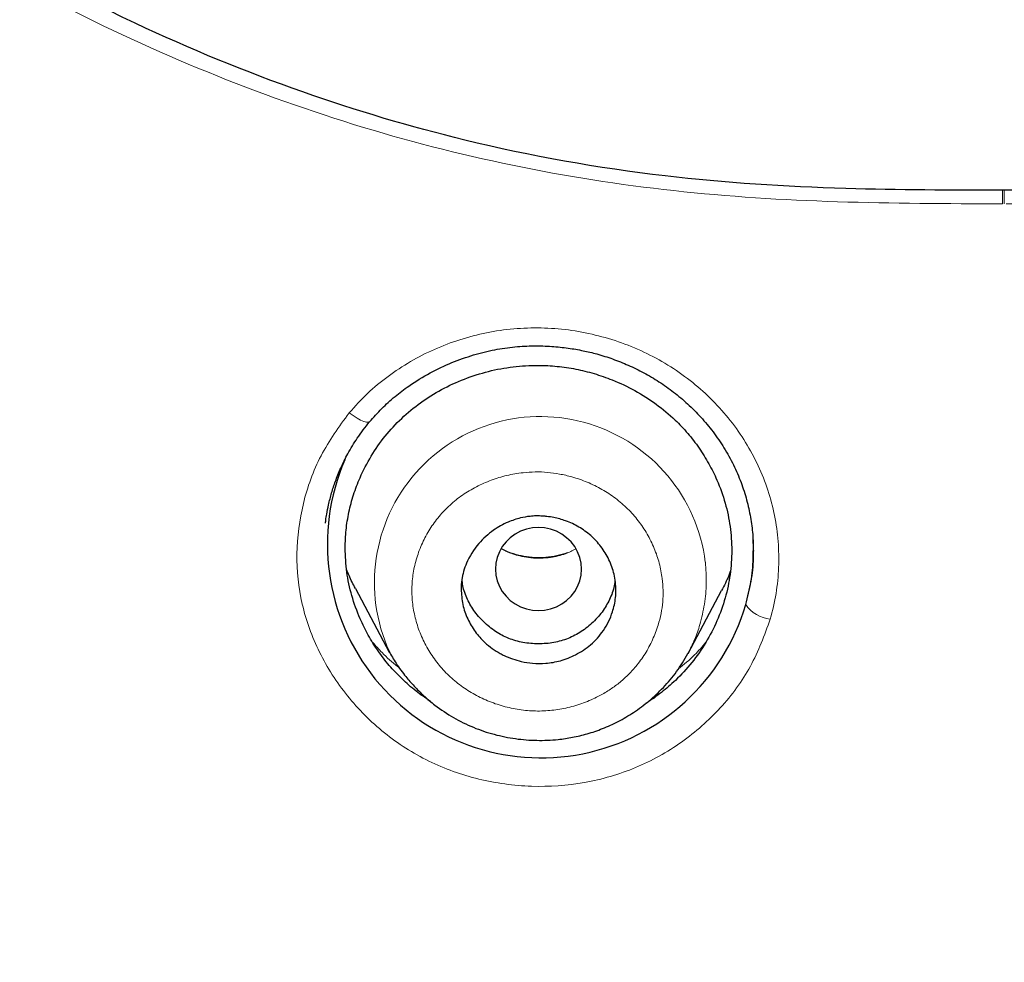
# Model space of a CAD drawing. Header units: millimetres. Extents: x 8 to 830, y 12 to 2106.
# Tile 171 of 256: x 450 to 462, y 1789 to 1800. Entities that reach past the tile are written whole.
import ezdxf

# ---------------------------------------------------------------- set-up
doc = ezdxf.new("R2010")
doc.units = ezdxf.units.MM

msp = doc.modelspace()

# ---------------------------------------------------------------- linework, layer by layer
at = {"color": 8, "linetype": 'Continuous', "lineweight": 0}
for p, q in [((458.788, 1794.091), (458.785, 1794.254)), ((458.788, 1794.091), (458.785, 1794.254)), ((454.579, 1792.88), (454.563, 1792.912))]:
    msp.add_line(p, q, dxfattribs=at)
at = {"color": 7, "linetype": 'Continuous', "lineweight": 30}
for p, q in [((454.165, 1793.65), (454.559, 1792.91)), ((458.033, 1792.896), (458.422, 1793.626)), ((454.563, 1792.912), (454.56, 1792.919)), ((454.481, 1792.854), (454.481, 1792.854)), ((454.481, 1792.854), (454.481, 1792.854)), ((458.111, 1792.835), (458.111, 1792.835)), ((458.111, 1792.835), (458.111, 1792.835))]:
    msp.add_line(p, q, dxfattribs=at)
at = {"color": 8, "linetype": 'Continuous', "lineweight": 0, "flags": 128}
for points in [[(461.688, 1798.124), (461.688, 1798.183), (461.688, 1798.242), (461.688, 1798.287)], [(461.688, 1798.124), (461.688, 1798.183), (461.688, 1798.242), (461.688, 1798.287)], [(454.339, 1795.605), (454.333, 1795.591), (454.317, 1795.584), (454.293, 1795.585), (454.263, 1795.593), (454.225, 1795.609), (454.184, 1795.632), (454.139, 1795.661), (454.093, 1795.694)], [(454.339, 1795.605), (454.333, 1795.591), (454.317, 1795.584), (454.293, 1795.585), (454.263, 1795.593), (454.225, 1795.609), (454.184, 1795.632), (454.139, 1795.661), (454.093, 1795.694)]]:
    msp.add_lwpolyline(points, dxfattribs=at)
at = {"color": 7, "linetype": 'Continuous', "lineweight": 30, "flags": 128}
msp.add_lwpolyline([(456.794, 1793.877), (456.789, 1793.946), (456.774, 1794.013), (456.749, 1794.077), (456.715, 1794.138), (456.672, 1794.193), (456.621, 1794.242), (456.564, 1794.283), (456.502, 1794.316), (456.435, 1794.34), (456.365, 1794.355), (456.294, 1794.36), (456.223, 1794.355), (456.153, 1794.34), (456.086, 1794.316), (456.024, 1794.283), (455.966, 1794.242), (455.916, 1794.193), (455.873, 1794.138), (455.839, 1794.077), (455.814, 1794.013), (455.799, 1793.946), (455.794, 1793.877), (455.799, 1793.808), (455.814, 1793.741), (455.839, 1793.676), (455.873, 1793.616), (455.916, 1793.561), (455.966, 1793.512), (456.024, 1793.471), (456.086, 1793.438), (456.153, 1793.413), (456.223, 1793.399), (456.294, 1793.394), (456.365, 1793.399), (456.435, 1793.413), (456.502, 1793.438), (456.564, 1793.471), (456.621, 1793.512), (456.672, 1793.561), (456.715, 1793.616), (456.749, 1793.676), (456.774, 1793.741), (456.789, 1793.808), (456.794, 1793.877)], dxfattribs=at)
at = {"color": 8, "linetype": 'Continuous', "lineweight": 0}
for centre, radius, start, end in [((456.317, 1793.72), 1.931, 7.0804, 204.4975), ((459.024, 1793.68), 0.386, 213.858, 264.7107)]:
    msp.add_arc(centre, radius, start, end, dxfattribs=at)
at = {"color": 7, "linetype": 'Continuous', "lineweight": 30}
msp.add_arc((456.322, 1794.165), 2.483, 156.7024, 343.6047, dxfattribs=at)
for points, knots in [([(510.735, 1777.283), (511.196, 1778.511), (512.114, 1780.956), (513.098, 1784.726), (513.872, 1788.507), (514.456, 1792.3), (514.943, 1796.485), (515.298, 1801.065), (515.507, 1806.03), (515.602, 1811.577), (515.593, 1817.706), (515.581, 1824.436), (515.477, 1831.185), (515.158, 1837.963), (514.614, 1843.619), (513.944, 1848.142), (513.279, 1851.54), (512.399, 1854.924), (511.244, 1858.268), (509.826, 1861.345), (508.149, 1864.109), (506.256, 1866.524), (504.046, 1868.669), (501.607, 1870.523), (499.025, 1872.121), (495.903, 1873.724), (492.217, 1875.246), (487.967, 1876.614), (483.651, 1877.697), (479.286, 1878.524), (474.885, 1879.093), (470.474, 1879.417), (466.081, 1879.544), (461.71, 1879.555), (457.339, 1879.543), (452.947, 1879.415), (448.536, 1879.093), (444.134, 1878.525), (439.769, 1877.697), (435.453, 1876.616), (431.203, 1875.245), (427.517, 1873.725), (424.396, 1872.122), (421.813, 1870.525), (419.375, 1868.669), (417.164, 1866.525), (415.271, 1864.109), (413.594, 1861.345), (412.176, 1858.269), (411.021, 1854.924), (410.141, 1851.54), (409.476, 1848.142), (408.806, 1843.619), (408.262, 1837.963), (407.943, 1831.185), (407.839, 1824.437), (407.828, 1817.706), (407.817, 1811.126), (407.941, 1804.673), (408.288, 1798.348), (408.866, 1792.889), (409.585, 1788.305), (410.354, 1784.591), (411.329, 1780.89), (412.232, 1778.489), (412.686, 1777.283)], [0, 0, 0, 0, 0.01422, 0.028301, 0.042283, 0.056188, 0.070046, 0.088148, 0.106186, 0.124159, 0.148558, 0.172923, 0.197399, 0.221993, 0.24671, 0.259145, 0.27167, 0.284302, 0.297067, 0.309991, 0.320883, 0.3319, 0.342924, 0.353811, 0.364567, 0.375221, 0.391058, 0.40678, 0.422432, 0.438055, 0.453668, 0.469227, 0.484683, 0.500001, 0.515318, 0.530774, 0.546334, 0.561944, 0.577571, 0.59322, 0.608942, 0.624779, 0.635434, 0.646191, 0.657076, 0.668103, 0.679114, 0.690014, 0.702933, 0.7157, 0.728331, 0.740856, 0.753291, 0.778008, 0.802602, 0.827078, 0.851444, 0.875842, 0.898728, 0.921719, 0.944802, 0.958463, 0.9722, 0.986034, 1, 1, 1, 1]), ([(510.735, 1777.283), (511.196, 1778.511), (512.114, 1780.956), (513.098, 1784.726), (513.872, 1788.507), (514.456, 1792.3), (514.943, 1796.485), (515.298, 1801.065), (515.507, 1806.03), (515.602, 1811.577), (515.593, 1817.706), (515.581, 1824.436), (515.477, 1831.185), (515.158, 1837.963), (514.614, 1843.619), (513.944, 1848.142), (513.279, 1851.54), (512.399, 1854.924), (511.244, 1858.268), (509.826, 1861.345), (508.149, 1864.109), (506.256, 1866.524), (504.046, 1868.669), (501.607, 1870.523), (499.025, 1872.121), (495.903, 1873.724), (492.217, 1875.246), (487.967, 1876.614), (483.651, 1877.697), (479.286, 1878.524), (474.885, 1879.093), (470.474, 1879.417), (466.081, 1879.544), (461.71, 1879.555), (457.339, 1879.543), (452.947, 1879.415), (448.536, 1879.093), (444.134, 1878.525), (439.769, 1877.697), (435.453, 1876.616), (431.203, 1875.245), (427.517, 1873.725), (424.396, 1872.122), (421.813, 1870.525), (419.375, 1868.669), (417.164, 1866.525), (415.271, 1864.109), (413.594, 1861.345), (412.176, 1858.269), (411.021, 1854.924), (410.141, 1851.54), (409.476, 1848.142), (408.806, 1843.619), (408.262, 1837.963), (407.943, 1831.185), (407.839, 1824.437), (407.828, 1817.706), (407.817, 1811.126), (407.941, 1804.673), (408.288, 1798.348), (408.866, 1792.889), (409.585, 1788.305), (410.354, 1784.591), (411.329, 1780.89), (412.232, 1778.489), (412.686, 1777.283)], [0, 0, 0, 0, 0.01422, 0.028301, 0.042283, 0.056188, 0.070046, 0.088148, 0.106186, 0.124159, 0.148558, 0.172923, 0.197399, 0.221993, 0.24671, 0.259145, 0.27167, 0.284302, 0.297067, 0.309991, 0.320883, 0.3319, 0.342924, 0.353811, 0.364567, 0.375221, 0.391058, 0.40678, 0.422432, 0.438055, 0.453668, 0.469227, 0.484683, 0.500001, 0.515318, 0.530774, 0.546334, 0.561944, 0.577571, 0.59322, 0.608942, 0.624779, 0.635434, 0.646191, 0.657076, 0.668103, 0.679114, 0.690014, 0.702933, 0.7157, 0.728331, 0.740856, 0.753291, 0.778008, 0.802602, 0.827078, 0.851444, 0.875842, 0.898728, 0.921719, 0.944802, 0.958463, 0.9722, 0.986034, 1, 1, 1, 1]), ([(509.342, 1777.405), (509.718, 1778.392), (510.47, 1780.366), (511.332, 1783.407), (512.046, 1786.476), (512.617, 1789.571), (513.077, 1792.68), (513.51, 1796.392), (513.859, 1800.711), (514.082, 1805.632), (514.182, 1810.777), (514.188, 1816.142), (514.173, 1821.731), (514.115, 1827.323), (513.942, 1832.92), (513.588, 1838.517), (513.084, 1843.169), (512.519, 1846.875), (511.991, 1849.641), (511.334, 1852.386), (510.519, 1855.094), (509.512, 1857.746), (508.383, 1860.098), (507.165, 1862.141), (505.916, 1863.888), (504.502, 1865.514), (502.758, 1867.162), (500.656, 1868.771), (498.205, 1870.302), (495.467, 1871.725), (492.454, 1873.021), (489.178, 1874.177), (485.839, 1875.143), (482.453, 1875.939), (478.747, 1876.63), (474.722, 1877.159), (470.387, 1877.487), (466.047, 1877.618), (461.711, 1877.632), (457.374, 1877.617), (453.033, 1877.484), (448.697, 1877.159), (444.672, 1876.63), (440.967, 1875.94), (437.582, 1875.144), (434.243, 1874.177), (430.966, 1873.02), (427.952, 1871.725), (425.215, 1870.302), (422.765, 1868.771), (420.664, 1867.161), (418.919, 1865.515), (417.506, 1863.888), (416.255, 1862.141), (415.039, 1860.097), (413.909, 1857.746), (412.902, 1855.094), (412.087, 1852.386), (411.43, 1849.642), (410.902, 1846.875), (410.337, 1843.17), (409.833, 1838.517), (409.479, 1832.921), (409.306, 1827.324), (409.248, 1821.731), (409.233, 1816.142), (409.239, 1810.852), (409.333, 1805.856), (409.537, 1801.159), (409.896, 1796.466), (410.376, 1792.367), (410.925, 1788.863), (411.488, 1785.949), (412.182, 1783.059), (413.011, 1780.196), (413.722, 1778.336), (414.078, 1777.405)], [0, 0, 0, 0, 0.011709, 0.0234, 0.035079, 0.046745, 0.058401, 0.070053, 0.08835, 0.106637, 0.124908, 0.145647, 0.166375, 0.187119, 0.207887, 0.228673, 0.249479, 0.259892, 0.270315, 0.28075, 0.291198, 0.301658, 0.31213, 0.319994, 0.327864, 0.335737, 0.343609, 0.354092, 0.364563, 0.37502, 0.38755, 0.400066, 0.41258, 0.425091, 0.437599, 0.45323, 0.468841, 0.484431, 0.499999, 0.515569, 0.531166, 0.546782, 0.562408, 0.574915, 0.587424, 0.599934, 0.612454, 0.624987, 0.635443, 0.645912, 0.656393, 0.664263, 0.672136, 0.680006, 0.687871, 0.698343, 0.708803, 0.71925, 0.729685, 0.740108, 0.750521, 0.771326, 0.792113, 0.81288, 0.833624, 0.854353, 0.875091, 0.892532, 0.909986, 0.927451, 0.944927, 0.955919, 0.966921, 0.977933, 0.988958, 1, 1, 1, 1]), ([(509.342, 1777.405), (509.718, 1778.392), (510.47, 1780.366), (511.332, 1783.407), (512.046, 1786.476), (512.617, 1789.571), (513.077, 1792.68), (513.51, 1796.392), (513.859, 1800.711), (514.082, 1805.632), (514.182, 1810.777), (514.188, 1816.142), (514.173, 1821.731), (514.115, 1827.323), (513.942, 1832.92), (513.588, 1838.517), (513.084, 1843.169), (512.519, 1846.875), (511.991, 1849.641), (511.334, 1852.386), (510.519, 1855.094), (509.512, 1857.746), (508.383, 1860.098), (507.165, 1862.141), (505.916, 1863.888), (504.502, 1865.514), (502.758, 1867.162), (500.656, 1868.771), (498.205, 1870.302), (495.467, 1871.725), (492.454, 1873.021), (489.178, 1874.177), (485.839, 1875.143), (482.453, 1875.939), (478.747, 1876.63), (474.722, 1877.159), (470.387, 1877.487), (466.047, 1877.618), (461.711, 1877.632), (457.374, 1877.617), (453.033, 1877.484), (448.697, 1877.159), (444.672, 1876.63), (440.967, 1875.94), (437.582, 1875.144), (434.243, 1874.177), (430.966, 1873.02), (427.952, 1871.725), (425.215, 1870.302), (422.765, 1868.771), (420.664, 1867.161), (418.919, 1865.515), (417.506, 1863.888), (416.255, 1862.141), (415.039, 1860.097), (413.909, 1857.746), (412.902, 1855.094), (412.087, 1852.386), (411.43, 1849.642), (410.902, 1846.875), (410.337, 1843.17), (409.833, 1838.517), (409.479, 1832.921), (409.306, 1827.324), (409.248, 1821.731), (409.233, 1816.142), (409.239, 1810.852), (409.333, 1805.856), (409.537, 1801.159), (409.896, 1796.466), (410.376, 1792.367), (410.925, 1788.863), (411.488, 1785.949), (412.182, 1783.059), (413.011, 1780.196), (413.722, 1778.336), (414.078, 1777.405)], [0, 0, 0, 0, 0.011709, 0.0234, 0.035079, 0.046745, 0.058401, 0.070053, 0.08835, 0.106637, 0.124908, 0.145647, 0.166375, 0.187119, 0.207887, 0.228673, 0.249479, 0.259892, 0.270315, 0.28075, 0.291198, 0.301658, 0.31213, 0.319994, 0.327864, 0.335737, 0.343609, 0.354092, 0.364563, 0.37502, 0.38755, 0.400066, 0.41258, 0.425091, 0.437599, 0.45323, 0.468841, 0.484431, 0.499999, 0.515569, 0.531166, 0.546782, 0.562408, 0.574915, 0.587424, 0.599934, 0.612454, 0.624987, 0.635443, 0.645912, 0.656393, 0.664263, 0.672136, 0.680006, 0.687871, 0.698343, 0.708803, 0.71925, 0.729685, 0.740108, 0.750521, 0.771326, 0.792113, 0.81288, 0.833624, 0.854353, 0.875091, 0.892532, 0.909986, 0.927451, 0.944927, 0.955919, 0.966921, 0.977933, 0.988958, 1, 1, 1, 1]), ([(461.71, 1876.725), (459.784, 1876.719), (455.935, 1876.707), (450.167, 1876.421), (444.906, 1875.774), (440.169, 1874.856), (435.962, 1873.771), (431.845, 1872.41), (428.301, 1870.9), (425.325, 1869.325), (422.897, 1867.771), (420.637, 1865.993), (418.61, 1863.96), (416.866, 1861.693), (415.304, 1859.086), (413.966, 1856.162), (412.868, 1852.965), (412.03, 1849.723), (411.394, 1846.461), (410.755, 1842.089), (410.234, 1836.589), (409.939, 1829.959), (409.858, 1823.313), (409.862, 1816.661), (409.876, 1810.844), (409.989, 1805.861), (410.175, 1801.713), (410.481, 1797.567), (410.938, 1793.43), (411.563, 1789.313), (412.42, 1785.241), (413.517, 1781.214), (414.571, 1778.631), (415.1, 1777.336)], [0, 0, 0, 0, 0.041855, 0.08362, 0.125415, 0.156959, 0.188537, 0.219976, 0.251431, 0.272568, 0.293656, 0.314639, 0.33578, 0.356911, 0.377922, 0.403277, 0.42848, 0.45338, 0.478142, 0.502858, 0.552306, 0.601886, 0.651609, 0.701376, 0.751127, 0.782208, 0.813287, 0.844384, 0.875537, 0.906709, 0.937788, 0.968814, 1, 1, 1, 1]), ([(508.32, 1777.336), (508.798, 1778.495), (509.754, 1780.813), (510.788, 1784.423), (511.617, 1788.08), (512.246, 1791.776), (512.776, 1795.87), (513.17, 1800.359), (513.417, 1805.242), (513.545, 1810.726), (513.559, 1816.809), (513.561, 1823.49), (513.474, 1830.172), (513.167, 1836.849), (512.631, 1842.404), (511.967, 1846.826), (511.302, 1850.116), (510.432, 1853.356), (509.307, 1856.526), (507.943, 1859.411), (506.36, 1861.974), (504.598, 1864.196), (502.559, 1866.182), (500.302, 1867.929), (497.884, 1869.447), (494.921, 1870.991), (491.395, 1872.473), (487.31, 1873.812), (483.151, 1874.878), (478.924, 1875.692), (474.644, 1876.259), (470.335, 1876.586), (466.021, 1876.715), (463.147, 1876.722), (461.71, 1876.725)], [0, 0, 0, 0, 0.027961, 0.055896, 0.083926, 0.111994, 0.13998, 0.176562, 0.213145, 0.249758, 0.299733, 0.349715, 0.399667, 0.449587, 0.499558, 0.524633, 0.549704, 0.574672, 0.599627, 0.624766, 0.645672, 0.666497, 0.687479, 0.708392, 0.729201, 0.750078, 0.781476, 0.812638, 0.843742, 0.874921, 0.906237, 0.937548, 0.968776, 1, 1, 1, 1]), ([(461.71, 1876.622), (459.773, 1876.616), (455.903, 1876.604), (450.104, 1876.313), (444.815, 1875.656), (440.054, 1874.726), (435.827, 1873.625), (431.692, 1872.245), (428.137, 1870.71), (425.155, 1869.108), (422.728, 1867.526), (420.475, 1865.714), (418.469, 1863.641), (416.75, 1861.337), (415.217, 1858.695), (413.911, 1855.743), (412.846, 1852.527), (412.036, 1849.278), (411.423, 1846.017), (410.808, 1841.657), (410.309, 1836.18), (410.03, 1829.586), (409.958, 1822.982), (409.961, 1816.372), (409.978, 1810.591), (410.096, 1805.639), (410.286, 1801.52), (410.596, 1797.409), (411.054, 1793.307), (411.681, 1789.219), (412.539, 1785.169), (413.635, 1781.17), (414.685, 1778.609), (415.209, 1777.329)], [0, 0, 0, 0, 0.042133, 0.084172, 0.12624, 0.157991, 0.189772, 0.221412, 0.253078, 0.274358, 0.295572, 0.316692, 0.337987, 0.359238, 0.380387, 0.405921, 0.431187, 0.456106, 0.480854, 0.505526, 0.554819, 0.604169, 0.653612, 0.70311, 0.752631, 0.783561, 0.81446, 0.845339, 0.876228, 0.907207, 0.938215, 0.96912, 1, 1, 1, 1]), ([(508.211, 1777.329), (508.692, 1778.491), (509.652, 1780.811), (510.687, 1784.424), (511.517, 1788.082), (512.147, 1791.781), (512.677, 1795.88), (513.071, 1800.374), (513.318, 1805.258), (513.446, 1810.741), (513.458, 1816.821), (513.461, 1823.5), (513.374, 1830.177), (513.066, 1836.846), (512.531, 1842.387), (511.87, 1846.799), (511.205, 1850.089), (510.333, 1853.335), (509.204, 1856.508), (507.839, 1859.389), (506.256, 1861.945), (504.496, 1864.158), (502.459, 1866.135), (500.205, 1867.872), (497.79, 1869.383), (494.834, 1870.919), (491.316, 1872.393), (487.241, 1873.725), (483.093, 1874.785), (478.877, 1875.596), (474.608, 1876.159), (470.312, 1876.484), (466.01, 1876.612), (463.143, 1876.619), (461.71, 1876.622)], [0, 0, 0, 0, 0.02807, 0.056049, 0.084097, 0.11222, 0.14029, 0.176957, 0.213595, 0.25024, 0.300239, 0.350256, 0.400249, 0.450165, 0.500053, 0.525046, 0.550147, 0.575233, 0.600252, 0.625384, 0.646253, 0.667044, 0.687993, 0.70887, 0.729645, 0.750488, 0.781834, 0.812944, 0.843996, 0.875125, 0.90639, 0.93765, 0.968827, 1, 1, 1, 1]), ([(461.704, 1798.281), (461.092, 1798.282), (459.778, 1798.286), (457.676, 1798.416), (455.557, 1798.794), (453.497, 1799.41), (451.966, 1800.037), (450.802, 1800.615), (450.006, 1801.056), (449.213, 1801.554), (448.434, 1802.115), (447.473, 1802.922), (446.415, 1804.067), (445.65, 1805.277), (445.209, 1806.201), (444.974, 1806.774), (444.769, 1807.361), (444.593, 1807.959), (444.442, 1808.564), (444.24, 1809.553), (444.063, 1810.856), (443.957, 1812.395), (443.919, 1813.707), (443.91, 1814.791), (443.91, 1815.65), (443.911, 1816.517), (443.912, 1817.624), (443.926, 1818.774), (443.962, 1819.832), (444.007, 1820.667), (444.079, 1821.576), (444.19, 1822.555), (444.401, 1823.896), (444.793, 1825.514), (445.427, 1826.997), (446.061, 1828.036), (446.578, 1828.724), (447.134, 1829.334), (447.985, 1830.119), (449.222, 1830.983), (450.696, 1831.739), (452.029, 1832.287), (453.19, 1832.684), (454.697, 1833.106), (456.638, 1833.493), (459.099, 1833.718), (460.815, 1833.72), (461.71, 1833.721)], [0, 0, 0, 0, 0.030692, 0.065833, 0.105376, 0.138213, 0.173522, 0.188326, 0.203587, 0.219331, 0.235494, 0.252028, 0.282784, 0.314237, 0.324772, 0.335378, 0.346049, 0.356773, 0.367529, 0.378291, 0.408931, 0.435507, 0.458141, 0.47686, 0.491661, 0.502546, 0.521671, 0.548765, 0.561853, 0.576232, 0.591884, 0.608795, 0.626956, 0.661762, 0.694208, 0.70943, 0.724126, 0.738214, 0.751606, 0.783168, 0.814535, 0.835268, 0.855911, 0.876391, 0.914064, 0.955166, 1, 1, 1, 1]), ([(461.71, 1833.721), (462.107, 1833.72), (462.952, 1833.72), (464.297, 1833.692), (465.791, 1833.594), (467.419, 1833.373), (469.142, 1833.005), (470.9, 1832.477), (472.283, 1831.926), (473.286, 1831.445), (473.937, 1831.094), (474.567, 1830.711), (475.173, 1830.29), (475.924, 1829.692), (476.833, 1828.787), (477.612, 1827.674), (478.169, 1826.586), (478.546, 1825.636), (478.853, 1824.595), (479.125, 1823.305), (479.323, 1821.855), (479.439, 1820.341), (479.489, 1819.023), (479.505, 1817.907), (479.509, 1816.992), (479.509, 1816.258), (479.51, 1815.553), (479.509, 1814.725), (479.502, 1813.875), (479.482, 1813.069), (479.455, 1812.369), (479.409, 1811.607), (479.336, 1810.784), (479.226, 1809.899), (479.023, 1808.694), (478.64, 1807.206), (478.074, 1805.85), (477.522, 1804.896), (477.107, 1804.286), (476.649, 1803.705), (476.151, 1803.157), (475.227, 1802.273), (473.782, 1801.228), (471.815, 1800.183), (469.882, 1799.396), (467.843, 1798.79), (465.741, 1798.416), (463.643, 1798.285), (462.326, 1798.282), (461.708, 1798.281)], [0, 0, 0, 0, 0.019878, 0.04234, 0.067387, 0.094843, 0.124674, 0.155847, 0.187133, 0.199647, 0.212122, 0.224583, 0.237068, 0.249629, 0.273521, 0.302378, 0.318791, 0.336257, 0.354814, 0.374579, 0.404015, 0.430122, 0.452774, 0.471954, 0.487673, 0.499935, 0.509825, 0.524119, 0.54281, 0.553799, 0.565878, 0.579047, 0.593306, 0.608668, 0.62516, 0.656514, 0.687831, 0.700344, 0.712895, 0.725456, 0.737999, 0.750493, 0.790217, 0.827487, 0.86238, 0.894844, 0.934045, 0.969061, 1, 1, 1, 1]), ([(454.329, 1795.588), (454.376, 1795.641), (454.468, 1795.745), (454.622, 1795.884), (454.808, 1796.026), (455.028, 1796.161), (455.281, 1796.281), (455.533, 1796.369), (455.779, 1796.43), (456.014, 1796.464), (456.237, 1796.475), (456.444, 1796.469), (456.635, 1796.449), (456.809, 1796.419), (456.982, 1796.377), (457.157, 1796.322), (457.34, 1796.249), (457.521, 1796.161), (457.697, 1796.057), (457.868, 1795.936), (458.031, 1795.799), (458.185, 1795.644), (458.327, 1795.474), (458.454, 1795.288), (458.564, 1795.09), (458.651, 1794.887), (458.717, 1794.683), (458.761, 1794.481), (458.788, 1794.281), (458.791, 1794.149), (458.792, 1794.084)], [0, 0, 0, 0, 0.035476, 0.069873, 0.103219, 0.151271, 0.196986, 0.240359, 0.281389, 0.319853, 0.355701, 0.389027, 0.41989, 0.448321, 0.474336, 0.505761, 0.537338, 0.569924, 0.603295, 0.637452, 0.672442, 0.708311, 0.745104, 0.782873, 0.821003, 0.858474, 0.895037, 0.930763, 0.965727, 1, 1, 1, 1]), ([(454.329, 1795.588), (454.376, 1795.641), (454.468, 1795.745), (454.622, 1795.884), (454.808, 1796.026), (455.028, 1796.161), (455.281, 1796.281), (455.533, 1796.369), (455.779, 1796.43), (456.014, 1796.464), (456.237, 1796.475), (456.444, 1796.469), (456.635, 1796.449), (456.809, 1796.419), (456.982, 1796.377), (457.157, 1796.322), (457.34, 1796.249), (457.521, 1796.161), (457.697, 1796.057), (457.868, 1795.936), (458.031, 1795.799), (458.185, 1795.644), (458.327, 1795.474), (458.454, 1795.288), (458.564, 1795.09), (458.651, 1794.887), (458.717, 1794.683), (458.761, 1794.481), (458.788, 1794.281), (458.791, 1794.149), (458.792, 1794.084)], [0, 0, 0, 0, 0.035476, 0.069873, 0.103219, 0.151271, 0.196986, 0.240359, 0.281389, 0.319853, 0.355701, 0.389027, 0.41989, 0.448321, 0.474336, 0.505761, 0.537338, 0.569924, 0.603295, 0.637452, 0.672442, 0.708311, 0.745104, 0.782873, 0.821003, 0.858474, 0.895037, 0.930763, 0.965727, 1, 1, 1, 1]), ([(454.046, 1794.122), (454.048, 1794.192), (454.052, 1794.332), (454.087, 1794.539), (454.14, 1794.743), (454.224, 1794.963), (454.343, 1795.193), (454.505, 1795.426), (454.699, 1795.634), (454.919, 1795.816), (455.164, 1795.97), (455.43, 1796.092), (455.709, 1796.181), (455.998, 1796.235), (456.266, 1796.25), (456.51, 1796.238), (456.728, 1796.206), (456.942, 1796.153), (457.174, 1796.072), (457.418, 1795.957), (457.664, 1795.8), (457.868, 1795.63), (458.032, 1795.456), (458.163, 1795.286), (458.277, 1795.104), (458.382, 1794.891), (458.47, 1794.647), (458.528, 1794.372), (458.547, 1794.093), (458.528, 1793.814), (458.47, 1793.539), (458.374, 1793.273), (458.245, 1793.021), (458.082, 1792.788), (457.906, 1792.595), (457.725, 1792.442), (457.609, 1792.354), (457.545, 1792.318), (457.543, 1792.317)], [0, 0, 0, 0, 0.023662, 0.047626, 0.071428, 0.095199, 0.127318, 0.158869, 0.190402, 0.222054, 0.253614, 0.285623, 0.317654, 0.349209, 0.380829, 0.40451, 0.428124, 0.451904, 0.47608, 0.507764, 0.53964, 0.571255, 0.594902, 0.618873, 0.642697, 0.666469, 0.698625, 0.730179, 0.761686, 0.793352, 0.824913, 0.856913, 0.888952, 0.920507, 0.952126, 0.975815, 0.99943, 1, 1, 1, 1]), ([(454.046, 1794.122), (454.048, 1794.192), (454.052, 1794.332), (454.087, 1794.539), (454.14, 1794.743), (454.224, 1794.963), (454.343, 1795.193), (454.505, 1795.426), (454.699, 1795.634), (454.919, 1795.816), (455.164, 1795.97), (455.43, 1796.092), (455.709, 1796.181), (455.998, 1796.235), (456.266, 1796.25), (456.51, 1796.238), (456.728, 1796.206), (456.942, 1796.153), (457.174, 1796.072), (457.418, 1795.957), (457.664, 1795.8), (457.868, 1795.63), (458.032, 1795.456), (458.163, 1795.286), (458.277, 1795.104), (458.382, 1794.891), (458.47, 1794.647), (458.528, 1794.372), (458.547, 1794.093), (458.528, 1793.814), (458.47, 1793.539), (458.374, 1793.273), (458.245, 1793.021), (458.082, 1792.788), (457.906, 1792.595), (457.725, 1792.442), (457.609, 1792.354), (457.545, 1792.318), (457.543, 1792.317)], [0, 0, 0, 0, 0.023662, 0.047626, 0.071428, 0.095199, 0.127318, 0.158869, 0.190402, 0.222054, 0.253614, 0.285623, 0.317654, 0.349209, 0.380829, 0.40451, 0.428124, 0.451904, 0.47608, 0.507764, 0.53964, 0.571255, 0.594902, 0.618873, 0.642697, 0.666469, 0.698625, 0.730179, 0.761686, 0.793352, 0.824913, 0.856913, 0.888952, 0.920507, 0.952126, 0.975815, 0.99943, 1, 1, 1, 1]), ([(453.816, 1794.409), (453.816, 1794.414), (453.818, 1794.425), (453.822, 1794.461), (453.833, 1794.528), (453.854, 1794.635), (453.887, 1794.762), (453.933, 1794.905), (453.995, 1795.057), (454.078, 1795.226), (454.187, 1795.408), (454.28, 1795.526), (454.329, 1795.588)], [0, 0, 0, 0, 0.013168, 0.032625, 0.091009, 0.175739, 0.287025, 0.395269, 0.520637, 0.663164, 0.822904, 1, 1, 1, 1]), ([(453.816, 1794.409), (453.816, 1794.414), (453.818, 1794.425), (453.822, 1794.461), (453.833, 1794.528), (453.854, 1794.635), (453.887, 1794.762), (453.933, 1794.905), (453.995, 1795.057), (454.078, 1795.226), (454.187, 1795.408), (454.28, 1795.526), (454.329, 1795.588)], [0, 0, 0, 0, 0.013168, 0.032625, 0.091009, 0.175739, 0.287025, 0.395269, 0.520637, 0.663164, 0.822904, 1, 1, 1, 1]), ([(455.394, 1793.644), (455.395, 1793.68), (455.398, 1793.749), (455.421, 1793.85), (455.473, 1793.998), (455.582, 1794.17), (455.756, 1794.327), (455.925, 1794.422), (456.071, 1794.471), (456.181, 1794.49), (456.25, 1794.495), (456.282, 1794.495), (456.3, 1794.495), (456.32, 1794.494), (456.353, 1794.493), (456.404, 1794.488), (456.492, 1794.474), (456.619, 1794.439), (456.766, 1794.37), (456.907, 1794.269), (457.026, 1794.14), (457.119, 1793.987), (457.179, 1793.816), (457.197, 1793.665), (457.191, 1793.546), (457.177, 1793.461), (457.142, 1793.329), (457.06, 1793.163), (456.91, 1792.994), (456.735, 1792.878), (456.556, 1792.808), (456.385, 1792.777), (456.231, 1792.777), (456.067, 1792.804), (455.941, 1792.848), (455.832, 1792.904), (455.754, 1792.953), (455.653, 1793.034), (455.552, 1793.148), (455.465, 1793.298), (455.406, 1793.465), (455.398, 1793.584), (455.394, 1793.644)], [0, 0, 0, 0, 0.019972, 0.039009, 0.057374, 0.107125, 0.149349, 0.184204, 0.211487, 0.231453, 0.2438, 0.248169, 0.248695, 0.253593, 0.258528, 0.266368, 0.280581, 0.30626, 0.336357, 0.367093, 0.398831, 0.431358, 0.464683, 0.498969, 0.515265, 0.531239, 0.54694, 0.59135, 0.632235, 0.669849, 0.704017, 0.734598, 0.761903, 0.785626, 0.822862, 0.832169, 0.851743, 0.871811, 0.902374, 0.934025, 0.966479, 1, 1, 1, 1]), ([(455.037, 1792.339), (454.98, 1792.378), (454.864, 1792.457), (454.704, 1792.598), (454.556, 1792.754), (454.425, 1792.924), (454.311, 1793.106), (454.206, 1793.32), (454.118, 1793.566), (454.057, 1793.842), (454.05, 1794.029), (454.046, 1794.122)], [0, 0, 0, 0, 0.094932, 0.194847, 0.295306, 0.395137, 0.495319, 0.596826, 0.732507, 0.866115, 1, 1, 1, 1]), ([(455.037, 1792.339), (454.98, 1792.378), (454.864, 1792.457), (454.704, 1792.598), (454.556, 1792.754), (454.425, 1792.924), (454.311, 1793.106), (454.206, 1793.32), (454.118, 1793.566), (454.057, 1793.842), (454.05, 1794.029), (454.046, 1794.122)], [0, 0, 0, 0, 0.094932, 0.194847, 0.295306, 0.395137, 0.495319, 0.596826, 0.732507, 0.866115, 1, 1, 1, 1]), ([(456.63, 1794.066), (456.59, 1794.052), (456.508, 1794.026), (456.38, 1794.008), (456.251, 1794.006), (456.124, 1794.02), (456, 1794.052), (455.912, 1794.084), (455.868, 1794.11), (455.862, 1794.114)], [0, 0, 0, 0, 0.163153, 0.326716, 0.48819, 0.647644, 0.805461, 0.972662, 1, 1, 1, 1]), ([(458.703, 1793.464), (458.725, 1793.552), (458.769, 1793.728), (458.793, 1793.939), (458.789, 1794.06), (458.788, 1794.091)], [0, 0, 0, 0, 0.428784, 0.854883, 1, 1, 1, 1]), ([(458.703, 1793.464), (458.725, 1793.552), (458.769, 1793.728), (458.793, 1793.939), (458.789, 1794.06), (458.788, 1794.091)], [0, 0, 0, 0, 0.428784, 0.854883, 1, 1, 1, 1]), ([(458.703, 1793.464), (458.726, 1793.554), (458.77, 1793.731), (458.797, 1793.941), (458.793, 1794.059), (458.793, 1794.088)], [0, 0, 0, 0, 0.438216, 0.865372, 1, 1, 1, 1]), ([(458.703, 1793.464), (458.726, 1793.554), (458.77, 1793.731), (458.797, 1793.941), (458.793, 1794.059), (458.793, 1794.088)], [0, 0, 0, 0, 0.438216, 0.865372, 1, 1, 1, 1]), ([(454.166, 1793.651), (454.139, 1793.701), (454.1, 1793.772), (454.072, 1793.848), (454.063, 1793.872)], [0, 0, 0, 0, 0.689981, 1, 1, 1, 1]), ([(458.524, 1793.85), (458.519, 1793.834), (458.491, 1793.757), (458.452, 1793.684), (458.421, 1793.626)], [0, 0, 0, 0, 0.198804, 1, 1, 1, 1]), ([(457.181, 1793.741), (457.18, 1793.728), (457.175, 1793.66), (457.132, 1793.541), (457.049, 1793.39), (456.933, 1793.258), (456.796, 1793.147), (456.641, 1793.065), (456.471, 1793.017), (456.293, 1793.003), (456.115, 1793.018), (455.945, 1793.066), (455.79, 1793.148), (455.654, 1793.259), (455.538, 1793.392), (455.455, 1793.542), (455.411, 1793.669), (455.406, 1793.744), (455.405, 1793.764)], [0, 0, 0, 0, 0.015398, 0.082838, 0.1503, 0.220596, 0.290855, 0.358234, 0.425534, 0.495569, 0.565918, 0.633349, 0.700654, 0.770639, 0.84093, 0.908366, 0.975739, 1, 1, 1, 1]), ([(454.554, 1792.922), (454.581, 1792.875), (454.64, 1792.771), (454.741, 1792.637), (454.849, 1792.512), (454.961, 1792.4), (455.111, 1792.274), (455.301, 1792.146), (455.533, 1792.032), (455.776, 1791.951), (456.025, 1791.9), (456.275, 1791.881), (456.497, 1791.89), (456.692, 1791.919), (456.865, 1791.96), (457.043, 1792.021), (457.224, 1792.103), (457.405, 1792.21), (457.583, 1792.342), (457.751, 1792.5), (457.908, 1792.683), (457.99, 1792.824), (458.032, 1792.895)], [0, 0, 0, 0, 0.038469, 0.083907, 0.118203, 0.155774, 0.196398, 0.257742, 0.318474, 0.378574, 0.438034, 0.496792, 0.554768, 0.594185, 0.635904, 0.680091, 0.726974, 0.776563, 0.828801, 0.883564, 0.940682, 1, 1, 1, 1])]:
    msp.add_open_spline(points, degree=3, knots=knots, dxfattribs=at)
at = {"color": 8, "linetype": 'Continuous', "lineweight": 0}
for points, knots in [([(414.698, 1777.363), (414.225, 1778.522), (413.283, 1780.831), (412.261, 1784.414), (411.439, 1788.029), (410.814, 1791.683), (410.284, 1795.749), (409.884, 1800.234), (409.629, 1805.133), (409.493, 1810.65), (409.478, 1816.772), (409.475, 1823.494), (409.563, 1830.215), (409.877, 1836.934), (410.427, 1842.524), (411.106, 1846.98), (411.786, 1850.307), (412.674, 1853.585), (413.826, 1856.787), (415.22, 1859.697), (416.84, 1862.278), (418.635, 1864.516), (420.7, 1866.524), (422.996, 1868.281), (425.45, 1869.815), (428.451, 1871.372), (432.019, 1872.866), (436.141, 1874.209), (440.318, 1875.272), (445, 1876.168), (450.212, 1876.803), (455.95, 1877.088), (459.787, 1877.1), (461.71, 1877.106)], [0, 0, 0, 0, 0.027811, 0.055398, 0.082938, 0.110516, 0.138178, 0.174576, 0.211159, 0.247876, 0.297974, 0.34805, 0.398105, 0.448142, 0.498248, 0.523439, 0.548708, 0.573938, 0.599093, 0.624359, 0.645457, 0.666462, 0.68755, 0.708668, 0.729707, 0.750736, 0.78232, 0.813743, 0.844809, 0.875739, 0.916964, 0.958374, 1, 1, 1, 1]), ([(461.71, 1876.056), (460.287, 1876.052), (457.443, 1876.044), (453.183, 1875.919), (448.938, 1875.601), (444.998, 1875.087), (441.364, 1874.414), (438.035, 1873.629), (434.751, 1872.681), (431.534, 1871.547), (428.579, 1870.272), (425.894, 1868.872), (423.494, 1867.363), (421.261, 1865.638), (419.251, 1863.665), (417.517, 1861.447), (416.057, 1859.045), (414.855, 1856.514), (413.876, 1853.897), (413.089, 1851.223), (412.457, 1848.517), (411.956, 1845.793), (411.43, 1842.125), (410.969, 1837.501), (410.66, 1831.925), (410.527, 1826.343), (410.502, 1820.765), (410.502, 1815.225), (410.533, 1809.721), (410.68, 1804.249), (411.007, 1798.781), (411.504, 1794.045), (412.106, 1790.048), (412.736, 1786.79), (413.535, 1783.568), (414.51, 1780.377), (415.385, 1778.32), (415.824, 1777.288)], [0, 0, 0, 0, 0.031153, 0.062241, 0.093264, 0.124292, 0.149214, 0.174231, 0.199272, 0.224213, 0.249143, 0.270053, 0.290969, 0.311752, 0.332508, 0.353493, 0.374457, 0.395355, 0.4163, 0.437235, 0.458081, 0.478875, 0.499661, 0.541623, 0.583663, 0.625704, 0.667702, 0.709692, 0.750932, 0.792205, 0.833511, 0.874862, 0.899904, 0.924876, 0.94982, 0.974812, 1, 1, 1, 1]), ([(461.71, 1876.056), (460.287, 1876.052), (457.443, 1876.044), (453.183, 1875.919), (448.938, 1875.601), (444.998, 1875.087), (441.364, 1874.414), (438.035, 1873.629), (434.751, 1872.681), (431.534, 1871.547), (428.579, 1870.272), (425.894, 1868.872), (423.494, 1867.363), (421.261, 1865.638), (419.251, 1863.665), (417.517, 1861.447), (416.057, 1859.045), (414.855, 1856.514), (413.876, 1853.897), (413.089, 1851.223), (412.457, 1848.517), (411.956, 1845.793), (411.43, 1842.125), (410.969, 1837.501), (410.66, 1831.925), (410.527, 1826.343), (410.502, 1820.765), (410.502, 1815.225), (410.533, 1809.721), (410.68, 1804.249), (411.007, 1798.781), (411.504, 1794.045), (412.106, 1790.048), (412.736, 1786.79), (413.535, 1783.568), (414.51, 1780.377), (415.385, 1778.32), (415.824, 1777.288)], [0, 0, 0, 0, 0.031153, 0.062241, 0.093264, 0.124292, 0.149214, 0.174231, 0.199272, 0.224213, 0.249143, 0.270053, 0.290969, 0.311752, 0.332508, 0.353493, 0.374457, 0.395355, 0.4163, 0.437235, 0.458081, 0.478875, 0.499661, 0.541623, 0.583663, 0.625704, 0.667702, 0.709692, 0.750932, 0.792205, 0.833511, 0.874862, 0.899904, 0.924876, 0.94982, 0.974812, 1, 1, 1, 1]), ([(507.596, 1777.288), (508.035, 1778.32), (508.91, 1780.377), (509.885, 1783.568), (510.684, 1786.79), (511.314, 1790.048), (511.919, 1794.063), (512.419, 1798.836), (512.745, 1804.36), (512.89, 1809.886), (512.918, 1815.413), (512.918, 1820.942), (512.891, 1826.476), (512.756, 1832.013), (512.447, 1837.545), (511.988, 1842.139), (511.464, 1845.793), (510.964, 1848.517), (510.331, 1851.223), (509.544, 1853.897), (508.565, 1856.514), (507.463, 1858.833), (506.273, 1860.848), (505.049, 1862.57), (503.668, 1864.166), (501.973, 1865.782), (499.926, 1867.363), (497.526, 1868.872), (494.841, 1870.272), (491.886, 1871.547), (488.669, 1872.681), (485.385, 1873.629), (482.056, 1874.414), (478.422, 1875.087), (474.482, 1875.601), (470.237, 1875.919), (465.977, 1876.044), (463.133, 1876.052), (461.71, 1876.056)], [0, 0, 0, 0, 0.025187, 0.050179, 0.075123, 0.100094, 0.125136, 0.166903, 0.208626, 0.250313, 0.291969, 0.333625, 0.37529, 0.416998, 0.458703, 0.500331, 0.521117, 0.541911, 0.562756, 0.58369, 0.604635, 0.625533, 0.64124, 0.657021, 0.672697, 0.688253, 0.709036, 0.729951, 0.750861, 0.775791, 0.800731, 0.825772, 0.850789, 0.87571, 0.906738, 0.93776, 0.968848, 1, 1, 1, 1]), ([(507.596, 1777.288), (508.035, 1778.32), (508.91, 1780.377), (509.885, 1783.568), (510.684, 1786.79), (511.314, 1790.048), (511.919, 1794.063), (512.419, 1798.836), (512.745, 1804.36), (512.89, 1809.886), (512.918, 1815.413), (512.918, 1820.942), (512.891, 1826.476), (512.756, 1832.013), (512.447, 1837.545), (511.988, 1842.139), (511.464, 1845.793), (510.964, 1848.517), (510.331, 1851.223), (509.544, 1853.897), (508.565, 1856.514), (507.463, 1858.833), (506.273, 1860.848), (505.049, 1862.57), (503.668, 1864.166), (501.973, 1865.782), (499.926, 1867.363), (497.526, 1868.872), (494.841, 1870.272), (491.886, 1871.547), (488.669, 1872.681), (485.385, 1873.629), (482.056, 1874.414), (478.422, 1875.087), (474.482, 1875.601), (470.237, 1875.919), (465.977, 1876.044), (463.133, 1876.052), (461.71, 1876.056)], [0, 0, 0, 0, 0.025187, 0.050179, 0.075123, 0.100094, 0.125136, 0.166903, 0.208626, 0.250313, 0.291969, 0.333625, 0.37529, 0.416998, 0.458703, 0.500331, 0.521117, 0.541911, 0.562756, 0.58369, 0.604635, 0.625533, 0.64124, 0.657021, 0.672697, 0.688253, 0.709036, 0.729951, 0.750861, 0.775791, 0.800731, 0.825772, 0.850789, 0.87571, 0.906738, 0.93776, 0.968848, 1, 1, 1, 1]), ([(461.688, 1798.124), (461.049, 1798.126), (459.773, 1798.13), (457.866, 1798.247), (455.981, 1798.543), (454.128, 1799.021), (452.32, 1799.677), (450.766, 1800.403), (449.461, 1801.144), (448.398, 1801.861), (447.405, 1802.669), (446.512, 1803.58), (445.734, 1804.584), (445.081, 1805.667), (444.566, 1806.816), (444.173, 1808.006), (443.842, 1809.42), (443.611, 1811.053), (443.486, 1812.896), (443.451, 1814.743), (443.456, 1816.594), (443.456, 1818.45), (443.502, 1820.307), (443.635, 1822.161), (443.869, 1823.797), (444.185, 1825.205), (444.563, 1826.384), (445.065, 1827.521), (445.705, 1828.591), (446.481, 1829.571), (447.379, 1830.445), (448.38, 1831.201), (449.454, 1831.856), (450.77, 1832.512), (452.333, 1833.14), (454.146, 1833.689), (456.001, 1834.089), (457.89, 1834.335), (459.799, 1834.426), (461.073, 1834.428), (461.71, 1834.429)], [0, 0, 0, 0, 0.031317, 0.062434, 0.093427, 0.124573, 0.156075, 0.187645, 0.208688, 0.229776, 0.250792, 0.271795, 0.292855, 0.313875, 0.33487, 0.355928, 0.376932, 0.408163, 0.439307, 0.470481, 0.501693, 0.53294, 0.564197, 0.595401, 0.626585, 0.647359, 0.668041, 0.688809, 0.7097, 0.730452, 0.751218, 0.772011, 0.792701, 0.813457, 0.84463, 0.87559, 0.906518, 0.937616, 0.968832, 1, 1, 1, 1]), ([(461.688, 1798.124), (461.049, 1798.126), (459.773, 1798.13), (457.866, 1798.247), (455.981, 1798.543), (454.128, 1799.021), (452.32, 1799.677), (450.766, 1800.403), (449.461, 1801.144), (448.398, 1801.861), (447.405, 1802.669), (446.512, 1803.58), (445.734, 1804.584), (445.081, 1805.667), (444.566, 1806.816), (444.173, 1808.006), (443.842, 1809.42), (443.611, 1811.053), (443.486, 1812.896), (443.451, 1814.743), (443.456, 1816.594), (443.456, 1818.45), (443.502, 1820.307), (443.635, 1822.161), (443.869, 1823.797), (444.185, 1825.205), (444.563, 1826.384), (445.065, 1827.521), (445.705, 1828.591), (446.481, 1829.571), (447.379, 1830.445), (448.38, 1831.201), (449.454, 1831.856), (450.77, 1832.512), (452.333, 1833.14), (454.146, 1833.689), (456.001, 1834.089), (457.89, 1834.335), (459.799, 1834.426), (461.073, 1834.428), (461.71, 1834.429)], [0, 0, 0, 0, 0.031317, 0.062434, 0.093427, 0.124573, 0.156075, 0.187645, 0.208688, 0.229776, 0.250792, 0.271795, 0.292855, 0.313875, 0.33487, 0.355928, 0.376932, 0.408163, 0.439307, 0.470481, 0.501693, 0.53294, 0.564197, 0.595401, 0.626585, 0.647359, 0.668041, 0.688809, 0.7097, 0.730452, 0.751218, 0.772011, 0.792701, 0.813457, 0.84463, 0.87559, 0.906518, 0.937616, 0.968832, 1, 1, 1, 1]), ([(461.71, 1834.429), (462.219, 1834.428), (463.239, 1834.427), (464.767, 1834.38), (466.289, 1834.245), (467.792, 1834.012), (469.189, 1833.698), (470.481, 1833.326), (471.673, 1832.908), (472.838, 1832.419), (473.966, 1831.856), (475.04, 1831.201), (476.041, 1830.445), (476.939, 1829.571), (477.715, 1828.591), (478.355, 1827.521), (478.857, 1826.384), (479.235, 1825.205), (479.524, 1823.917), (479.736, 1822.53), (479.871, 1821.05), (479.94, 1819.565), (479.964, 1818.079), (479.964, 1816.594), (479.968, 1815.113), (479.952, 1813.635), (479.892, 1812.159), (479.761, 1810.686), (479.55, 1809.3), (479.247, 1808.006), (478.854, 1806.816), (478.339, 1805.667), (477.686, 1804.584), (476.908, 1803.58), (476.015, 1802.669), (475.022, 1801.861), (473.959, 1801.144), (472.841, 1800.509), (471.684, 1799.946), (470.496, 1799.454), (469.204, 1799.008), (467.808, 1798.634), (466.31, 1798.355), (464.794, 1798.191), (463.265, 1798.129), (462.244, 1798.126), (461.732, 1798.124)], [0, 0, 0, 0, 0.024931, 0.049885, 0.074849, 0.099679, 0.124412, 0.145038, 0.165738, 0.186554, 0.207308, 0.227997, 0.248789, 0.269554, 0.290304, 0.311195, 0.331961, 0.352642, 0.373415, 0.398365, 0.423315, 0.448302, 0.473313, 0.498305, 0.523275, 0.548225, 0.573146, 0.598065, 0.623065, 0.644068, 0.665124, 0.686119, 0.707137, 0.728196, 0.749198, 0.770213, 0.791299, 0.812341, 0.833379, 0.854446, 0.875422, 0.900364, 0.925168, 0.949988, 0.974934, 1, 1, 1, 1]), ([(461.71, 1834.429), (462.219, 1834.428), (463.239, 1834.427), (464.767, 1834.38), (466.289, 1834.245), (467.792, 1834.012), (469.189, 1833.698), (470.481, 1833.326), (471.673, 1832.908), (472.838, 1832.419), (473.966, 1831.856), (475.04, 1831.201), (476.041, 1830.445), (476.939, 1829.571), (477.715, 1828.591), (478.355, 1827.521), (478.857, 1826.384), (479.235, 1825.205), (479.524, 1823.917), (479.736, 1822.53), (479.871, 1821.05), (479.94, 1819.565), (479.964, 1818.079), (479.964, 1816.594), (479.968, 1815.113), (479.952, 1813.635), (479.892, 1812.159), (479.761, 1810.686), (479.55, 1809.3), (479.247, 1808.006), (478.854, 1806.816), (478.339, 1805.667), (477.686, 1804.584), (476.908, 1803.58), (476.015, 1802.669), (475.022, 1801.861), (473.959, 1801.144), (472.841, 1800.509), (471.684, 1799.946), (470.496, 1799.454), (469.204, 1799.008), (467.808, 1798.634), (466.31, 1798.355), (464.794, 1798.191), (463.265, 1798.129), (462.244, 1798.126), (461.732, 1798.124)], [0, 0, 0, 0, 0.024931, 0.049885, 0.074849, 0.099679, 0.124412, 0.145038, 0.165738, 0.186554, 0.207308, 0.227997, 0.248789, 0.269554, 0.290304, 0.311195, 0.331961, 0.352642, 0.373415, 0.398365, 0.423315, 0.448302, 0.473313, 0.498305, 0.523275, 0.548225, 0.573146, 0.598065, 0.623065, 0.644068, 0.665124, 0.686119, 0.707137, 0.728196, 0.749198, 0.770213, 0.791299, 0.812341, 0.833379, 0.854446, 0.875422, 0.900364, 0.925168, 0.949988, 0.974934, 1, 1, 1, 1]), ([(461.71, 1798.286), (461.71, 1798.26), (461.71, 1798.206), (461.71, 1798.153), (461.71, 1798.124)], [0, 0, 0, 0, 0.471643, 1, 1, 1, 1]), ([(461.71, 1798.286), (461.71, 1798.26), (461.71, 1798.206), (461.71, 1798.153), (461.71, 1798.124)], [0, 0, 0, 0, 0.471643, 1, 1, 1, 1]), ([(454.093, 1795.694), (454.162, 1795.771), (454.3, 1795.924), (454.541, 1796.122), (454.802, 1796.294), (455.082, 1796.437), (455.379, 1796.55), (455.688, 1796.63), (456.004, 1796.676), (456.324, 1796.687), (456.643, 1796.663), (456.956, 1796.604), (457.262, 1796.513), (457.557, 1796.389), (457.834, 1796.234), (458.09, 1796.05), (458.323, 1795.84), (458.529, 1795.607), (458.707, 1795.353), (458.853, 1795.081), (458.966, 1794.795), (459.044, 1794.5), (459.086, 1794.198), (459.091, 1793.895), (459.063, 1793.591), (459.014, 1793.394), (458.989, 1793.295)], [0, 0, 0, 0, 0.041717, 0.083316, 0.124893, 0.166514, 0.208233, 0.250104, 0.291929, 0.333567, 0.37513, 0.416704, 0.458359, 0.500167, 0.541961, 0.583602, 0.625177, 0.666751, 0.708383, 0.750139, 0.791872, 0.833449, 0.874963, 0.916498, 0.958141, 1, 1, 1, 1]), ([(454.093, 1795.694), (454.162, 1795.771), (454.3, 1795.924), (454.541, 1796.122), (454.802, 1796.294), (455.082, 1796.437), (455.379, 1796.55), (455.688, 1796.63), (456.004, 1796.676), (456.324, 1796.687), (456.643, 1796.663), (456.956, 1796.604), (457.262, 1796.513), (457.557, 1796.389), (457.834, 1796.234), (458.09, 1796.05), (458.323, 1795.84), (458.529, 1795.607), (458.707, 1795.353), (458.853, 1795.081), (458.966, 1794.795), (459.044, 1794.5), (459.086, 1794.198), (459.091, 1793.895), (459.063, 1793.591), (459.014, 1793.394), (458.989, 1793.295)], [0, 0, 0, 0, 0.041717, 0.083316, 0.124893, 0.166514, 0.208233, 0.250104, 0.291929, 0.333567, 0.37513, 0.416704, 0.458359, 0.500167, 0.541961, 0.583602, 0.625177, 0.666751, 0.708383, 0.750139, 0.791872, 0.833449, 0.874963, 0.916498, 0.958141, 1, 1, 1, 1]), ([(458.989, 1793.295), (458.92, 1793.108), (458.784, 1792.736), (458.423, 1792.25), (457.97, 1791.847), (457.431, 1791.548), (456.834, 1791.374), (456.211, 1791.331), (455.594, 1791.415), (455.008, 1791.624), (454.487, 1791.957), (454.055, 1792.391), (453.728, 1792.901), (453.523, 1793.465), (453.462, 1794.057), (453.54, 1794.644), (453.74, 1795.209), (453.975, 1795.532), (454.093, 1795.694)], [0, 0, 0, 0, 0.062715, 0.125084, 0.187414, 0.250013, 0.312682, 0.37516, 0.43756, 0.499931, 0.562372, 0.624967, 0.68757, 0.749956, 0.81225, 0.874743, 0.937365, 1, 1, 1, 1]), ([(458.989, 1793.295), (458.92, 1793.108), (458.784, 1792.736), (458.423, 1792.25), (457.97, 1791.847), (457.431, 1791.548), (456.834, 1791.374), (456.211, 1791.331), (455.594, 1791.415), (455.008, 1791.624), (454.487, 1791.957), (454.055, 1792.391), (453.728, 1792.901), (453.523, 1793.465), (453.462, 1794.057), (453.54, 1794.644), (453.74, 1795.209), (453.975, 1795.532), (454.093, 1795.694)], [0, 0, 0, 0, 0.062715, 0.125084, 0.187414, 0.250013, 0.312682, 0.37516, 0.43756, 0.499931, 0.562372, 0.624967, 0.68757, 0.749956, 0.81225, 0.874743, 0.937365, 1, 1, 1, 1]), ([(457.733, 1793.766), (457.723, 1793.827), (457.703, 1793.946), (457.642, 1794.12), (457.56, 1794.286), (457.457, 1794.441), (457.333, 1794.581), (457.191, 1794.703), (457.033, 1794.807), (456.862, 1794.891), (456.696, 1794.948), (456.54, 1794.984), (456.398, 1795.004), (456.256, 1795.009), (456.098, 1794.999), (455.925, 1794.969), (455.743, 1794.914), (455.57, 1794.837), (455.408, 1794.741), (455.262, 1794.625), (455.134, 1794.491), (455.026, 1794.342), (454.939, 1794.181), (454.875, 1794.009), (454.833, 1793.831), (454.817, 1793.65), (454.827, 1793.468), (454.862, 1793.288), (454.921, 1793.114), (455.004, 1792.948), (455.107, 1792.793), (455.231, 1792.653), (455.373, 1792.53), (455.53, 1792.426), (455.701, 1792.342), (455.882, 1792.28), (456.069, 1792.239), (456.26, 1792.223), (456.45, 1792.231), (456.638, 1792.263), (456.82, 1792.318), (456.979, 1792.388), (457.115, 1792.467), (457.23, 1792.549), (457.334, 1792.641), (457.438, 1792.754), (457.536, 1792.891), (457.623, 1793.053), (457.683, 1793.211), (457.721, 1793.359), (457.74, 1793.495), (457.746, 1793.631), (457.737, 1793.721), (457.733, 1793.766)], [0, 0, 0, 0, 0.020842, 0.041615, 0.062672, 0.083603, 0.104295, 0.125122, 0.145827, 0.166766, 0.187589, 0.203429, 0.219007, 0.23448, 0.250006, 0.270769, 0.291703, 0.312493, 0.333563, 0.354263, 0.374967, 0.395791, 0.416508, 0.437465, 0.458415, 0.479115, 0.499938, 0.520728, 0.541699, 0.562558, 0.583598, 0.604295, 0.625026, 0.645822, 0.666534, 0.687514, 0.708431, 0.729115, 0.749941, 0.770626, 0.791572, 0.812389, 0.828237, 0.843817, 0.859286, 0.874805, 0.895569, 0.916497, 0.937289, 0.953201, 0.968851, 0.984397, 1, 1, 1, 1]), ([(456.727, 1794.111), (456.688, 1794.091), (456.596, 1794.044), (456.455, 1794.013), (456.319, 1794.001), (456.207, 1794.006), (456.077, 1794.027), (455.959, 1794.06), (455.885, 1794.102), (455.863, 1794.115)], [0, 0, 0, 0, 0.147352, 0.347747, 0.475756, 0.599177, 0.717999, 0.912972, 1, 1, 1, 1]), ([(458.234, 1793.958), (458.24, 1793.876), (458.252, 1793.713), (458.228, 1793.469), (458.179, 1793.25), (458.113, 1793.058), (458.059, 1792.949), (458.032, 1792.895)], [0, 0, 0, 0, 0.223341, 0.446483, 0.669032, 0.835345, 1, 1, 1, 1]), ([(454.677, 1792.728), (454.67, 1792.733), (454.597, 1792.786), (454.492, 1792.884), (454.403, 1792.983), (454.368, 1793.023)], [0, 0, 0, 0, 0.060827, 0.629033, 1, 1, 1, 1]), ([(454.677, 1792.728), (454.67, 1792.733), (454.597, 1792.786), (454.492, 1792.884), (454.403, 1792.983), (454.368, 1793.023)], [0, 0, 0, 0, 0.060827, 0.629033, 1, 1, 1, 1]), ([(458.241, 1793.027), (458.198, 1792.976), (458.102, 1792.863), (457.985, 1792.769), (457.92, 1792.717)], [0, 0, 0, 0, 0.447489, 1, 1, 1, 1]), ([(458.241, 1793.027), (458.198, 1792.976), (458.102, 1792.863), (457.985, 1792.769), (457.92, 1792.717)], [0, 0, 0, 0, 0.447489, 1, 1, 1, 1])]:
    msp.add_open_spline(points, degree=3, knots=knots, dxfattribs=at)

doc.saveas('drawing.dxf')
